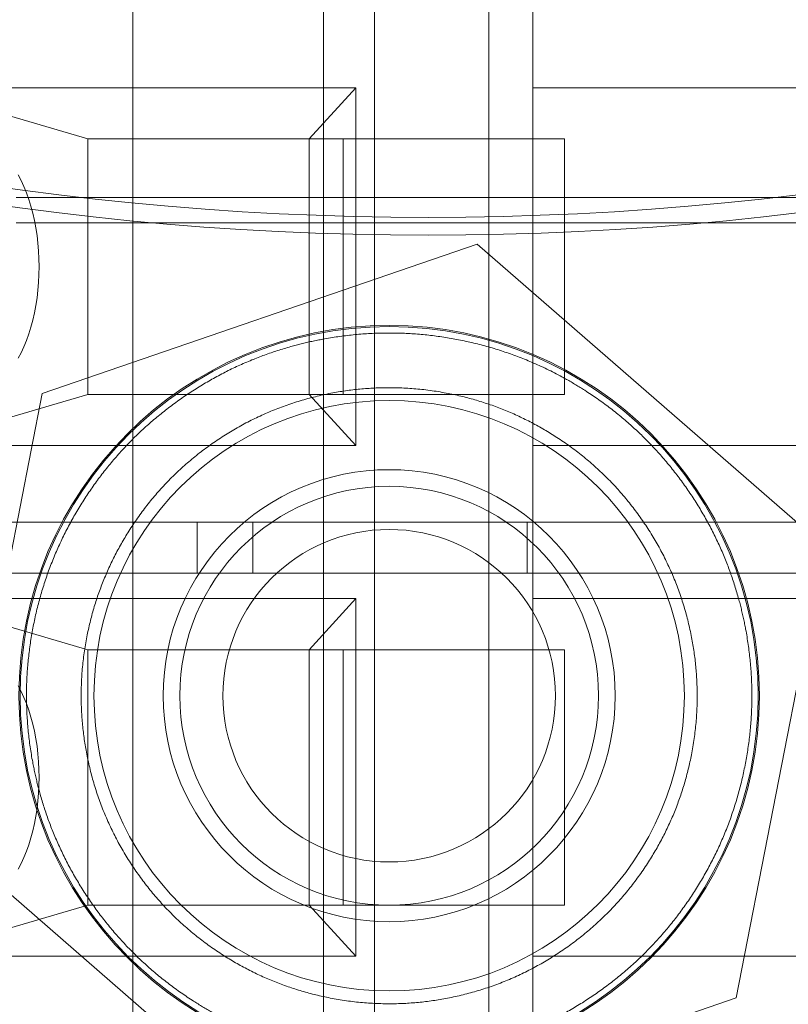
# Model space of a CAD drawing. Header units: inches. Extents: x 1 to 109, y 1 to 85.
# Tile 116 of 256: x 87.02 to 87.271, y 15.424 to 15.746. Entities that reach past the tile are written whole.
import ezdxf

# ---------------------------------------------------------------- set-up
doc = ezdxf.new("R2010")
doc.units = ezdxf.units.IN
doc.header["$MEASUREMENT"] = 0

msp = doc.modelspace()

# ---------------------------------------------------------------- linework, layer by layer
at = {"color": 7, "linetype": 'Continuous', "lineweight": 15, "ltscale": 5}
for p, q in [((87.05714, 12.97261), (87.05714, 18.93536)), ((87.11939, 12.97261), (87.11939, 18.93536)), ((87.13606, 18.93536), (87.13606, 12.97261)), ((87.05714, 17.78952), (87.05714, 13.78952)), ((87.11939, 17.78952), (87.11939, 13.78952)), ((87.17329, 16.06494), (87.17329, 15.56494)), ((87.18772, 15.77327), (87.18772, 15.72327)), ((87.12992, 15.72327), (86.98558, 15.72327)), ((86.98558, 15.72327), (87.0425, 15.70661)), ((87.12992, 15.72327), (87.11467, 15.70661)), ((87.12992, 15.60661), (87.12992, 15.72327)), ((87.18772, 15.72327), (87.18772, 15.60661)), ((87.31272, 15.72327), (87.18772, 15.72327)), ((87.18772, 15.72327), (87.27105, 15.72327)), ((87.12583, 15.70661), (87.0425, 15.70661)), ((87.11467, 15.70661), (87.0425, 15.70661)), ((87.0425, 15.70661), (87.0425, 15.62327)), ((87.198, 15.70661), (87.11467, 15.70661)), ((87.11467, 15.62327), (87.11467, 15.70661)), ((87.12583, 15.62327), (87.12583, 15.70661)), ((87.12583, 15.70661), (87.198, 15.70661)), ((87.198, 15.70661), (87.198, 15.62327)), ((87.31272, 15.68746), (87.01909, 15.68746)), ((87.31272, 15.67926), (87.01909, 15.67926)), ((87.16956, 15.67227), (87.02759, 15.62351)), ((87.28278, 15.5737), (87.16956, 15.67227)), ((86.98558, 15.60661), (87.0425, 15.62327)), ((87.02759, 15.62351), (86.99884, 15.47618)), ((87.12583, 15.62327), (87.0425, 15.62327)), ((87.0425, 15.62327), (87.11467, 15.62327)), ((87.11467, 15.62327), (87.198, 15.62327)), ((87.11467, 15.62327), (87.12992, 15.60661)), ((87.198, 15.62327), (87.12583, 15.62327)), ((86.98558, 15.60661), (87.12992, 15.60661)), ((87.18772, 15.60661), (87.18772, 15.58161)), ((87.18772, 15.60661), (87.27105, 15.60661)), ((87.31272, 15.60661), (87.18772, 15.60661)), ((86.90645, 15.58161), (87.09631, 15.58161)), ((86.95124, 15.58161), (87.18579, 15.58161)), ((87.31272, 15.58161), (87.07817, 15.58161)), ((87.07817, 15.58161), (87.07817, 15.56494)), ((87.09631, 15.58161), (87.07817, 15.58161)), ((87.09631, 15.58161), (87.09631, 15.56494)), ((87.18772, 15.58161), (87.18579, 15.58161)), ((87.18579, 15.58161), (87.18579, 15.56494)), ((87.18772, 15.58161), (87.31272, 15.58161)), ((87.18772, 15.58161), (87.18772, 15.55661)), ((87.25402, 15.42637), (87.28278, 15.5737)), ((86.93874, 15.56494), (87.17329, 15.56494)), ((86.95124, 15.56494), (87.18579, 15.56494)), ((87.07817, 15.56494), (87.31272, 15.56494)), ((87.09631, 15.56494), (87.07817, 15.56494)), ((87.09631, 15.56494), (87.31272, 15.56494)), ((87.18579, 15.56494), (87.17329, 15.56494)), ((87.17329, 15.56494), (87.17329, 15.06494)), ((87.0425, 15.53994), (86.98558, 15.55661)), ((87.12992, 15.55661), (86.98558, 15.55661)), ((87.12992, 15.55661), (87.11467, 15.53994)), ((87.12992, 15.43994), (87.12992, 15.55661)), ((87.18772, 15.55661), (87.18772, 15.43994)), ((87.18772, 15.55661), (87.27105, 15.55661)), ((87.31272, 15.55661), (87.18772, 15.55661)), ((87.0425, 15.53994), (87.0425, 15.45661)), ((87.0425, 15.53994), (87.12583, 15.53994)), ((87.11467, 15.53994), (87.0425, 15.53994)), ((87.198, 15.53994), (87.11467, 15.53994)), ((87.11467, 15.45661), (87.11467, 15.53994)), ((87.12583, 15.53994), (87.198, 15.53994)), ((87.12583, 15.45661), (87.12583, 15.53994)), ((87.198, 15.53994), (87.198, 15.45661)), ((86.99884, 15.47618), (87.11205, 15.37761)), ((86.98558, 15.43994), (87.0425, 15.45661)), ((87.12583, 15.45661), (87.0425, 15.45661)), ((87.0425, 15.45661), (87.11467, 15.45661)), ((87.198, 15.45661), (87.11467, 15.45661)), ((87.12992, 15.43994), (87.11467, 15.45661)), ((87.198, 15.45661), (87.12583, 15.45661)), ((86.98558, 15.43994), (87.12992, 15.43994)), ((87.18772, 15.43994), (87.18772, 15.38994)), ((87.31272, 15.43994), (87.18772, 15.43994)), ((87.18772, 15.43994), (87.27105, 15.43994)), ((87.11205, 15.37761), (87.25402, 15.42637))]:
    msp.add_line(p, q, dxfattribs=at)
at = {"color": 7, "linetype": 'Continuous', "lineweight": 15, "ltscale": 5, "flags": 128}
for points in [[(87.01974, 15.63503), (87.02071, 15.63687), (87.02161, 15.63882), (87.02244, 15.64086), (87.02321, 15.643), (87.0239, 15.64523), (87.02452, 15.64752), (87.02506, 15.64989), (87.02551, 15.65231), (87.02589, 15.65478), (87.02619, 15.65728), (87.0264, 15.65982), (87.02653, 15.66237), (87.02657, 15.66494), (87.02653, 15.6675), (87.0264, 15.67006), (87.02619, 15.67259), (87.02589, 15.6751), (87.02551, 15.67757), (87.02506, 15.67999), (87.02452, 15.68235), (87.0239, 15.68465), (87.02321, 15.68687), (87.02244, 15.68901), (87.02161, 15.69106), (87.02071, 15.69301), (87.01974, 15.69485)], [(87.01974, 15.46836), (87.02071, 15.4702), (87.02161, 15.47215), (87.02244, 15.4742), (87.02321, 15.47634), (87.0239, 15.47856), (87.02452, 15.48086), (87.02506, 15.48322), (87.02551, 15.48564), (87.02589, 15.48811), (87.02619, 15.49062), (87.0264, 15.49315), (87.02653, 15.49571), (87.02657, 15.49827), (87.02653, 15.50084), (87.0264, 15.50339), (87.02619, 15.50593), (87.02589, 15.50843), (87.02551, 15.5109), (87.02506, 15.51332), (87.02452, 15.51569), (87.0239, 15.51798), (87.02321, 15.52021), (87.02244, 15.52235), (87.02161, 15.52439), (87.02071, 15.52634), (87.01974, 15.52818)]]:
    msp.add_lwpolyline(points, dxfattribs=at)
at = {"color": 7, "linetype": 'Continuous', "lineweight": 15, "ltscale": 25}
for radius in [0.12083, 0.12083, 0.12042, 0.12042, 0.09633, 0.09633, 0.07375, 0.07375, 0.06833, 0.06833, 0.05425, 0.05425]:
    msp.add_circle((87.14081, 15.52494), radius, dxfattribs=at)
for radius, start, end in [(0.98958, 183.13776, 356.86224), (0.98958, 183.13776, 356.86224), (0.98375, 183.15638, 356.84362), (0.98375, 183.15638, 356.84362)]:
    msp.add_arc((87.15356, 16.66477), radius, start, end, dxfattribs=at)
at = {"color": 7, "linetype": 'Continuous', "lineweight": 15, "ltscale": 5}
for points, knots in [([(87.11814, 15.4088), (87.1165, 15.40914), (87.11322, 15.40982), (87.10837, 15.4111), (87.1036, 15.41256), (87.09891, 15.41422), (87.09414, 15.41614), (87.08931, 15.41834), (87.08555, 15.42027), (87.08294, 15.42171), (87.08144, 15.42257), (87.07994, 15.42345), (87.07845, 15.42436), (87.0761, 15.42585), (87.07292, 15.42797), (87.069, 15.43083), (87.06521, 15.43383), (87.06157, 15.43698), (87.05806, 15.44026), (87.0547, 15.44369), (87.05147, 15.44726), (87.04838, 15.45098), (87.04543, 15.45484), (87.04263, 15.45882), (87.03999, 15.46292), (87.03753, 15.4671), (87.03525, 15.47135), (87.03315, 15.47568), (87.03128, 15.47999), (87.02963, 15.48427), (87.02817, 15.48852), (87.02713, 15.49196), (87.02643, 15.49455), (87.02599, 15.49627), (87.02557, 15.49801), (87.02518, 15.49975), (87.02482, 15.5015), (87.02427, 15.50432), (87.02362, 15.50822), (87.02302, 15.51319), (87.02262, 15.51816), (87.02244, 15.52313), (87.02246, 15.52807), (87.0227, 15.53298), (87.02314, 15.53786), (87.02379, 15.54274), (87.02464, 15.54764), (87.0257, 15.55252), (87.02696, 15.55737), (87.02842, 15.56214), (87.03008, 15.56683), (87.03162, 15.57066), (87.03294, 15.57366), (87.03398, 15.57588), (87.03505, 15.57807), (87.03618, 15.58025), (87.03735, 15.58241), (87.03857, 15.58455), (87.03984, 15.58667), (87.04158, 15.58945), (87.04385, 15.59283), (87.0467, 15.59675), (87.0497, 15.60053), (87.05285, 15.60418), (87.05613, 15.60768), (87.05956, 15.61105), (87.06313, 15.61428), (87.06685, 15.61737), (87.07071, 15.62032), (87.07469, 15.62312), (87.07879, 15.62576), (87.08297, 15.62822), (87.08722, 15.6305), (87.09155, 15.6326), (87.09586, 15.63447), (87.10015, 15.63612), (87.10439, 15.63758), (87.10783, 15.63861), (87.11042, 15.63932), (87.11214, 15.63976), (87.11388, 15.64017), (87.11562, 15.64057), (87.11737, 15.64093), (87.12019, 15.64148), (87.12408, 15.64212), (87.12905, 15.64273), (87.13402, 15.64313), (87.13899, 15.64331), (87.14394, 15.64328), (87.14885, 15.64305), (87.15373, 15.6426), (87.15861, 15.64197), (87.16185, 15.64138), (87.16348, 15.64108)], [0, 0, 0, 0, 0.013554, 0.027023, 0.040431, 0.053802, 0.067161, 0.08187, 0.096626, 0.101279, 0.10594, 0.110611, 0.115293, 0.119986, 0.13311, 0.146149, 0.159124, 0.172056, 0.184968, 0.197883, 0.210821, 0.223805, 0.236857, 0.249998, 0.263122, 0.276161, 0.289136, 0.302068, 0.31498, 0.327033, 0.339105, 0.351215, 0.355987, 0.360769, 0.365561, 0.370365, 0.375181, 0.380012, 0.393552, 0.40701, 0.420412, 0.43378, 0.447139, 0.460274, 0.473447, 0.486681, 0.499998, 0.513538, 0.526997, 0.540398, 0.553766, 0.567126, 0.57369, 0.580262, 0.586842, 0.593436, 0.600044, 0.60667, 0.613317, 0.619988, 0.633112, 0.646151, 0.659126, 0.672058, 0.684971, 0.697885, 0.710823, 0.723807, 0.736859, 0.75, 0.763124, 0.776163, 0.789138, 0.80207, 0.814982, 0.827035, 0.839107, 0.851217, 0.855989, 0.860771, 0.865563, 0.870367, 0.875183, 0.880014, 0.893549, 0.907004, 0.920403, 0.93377, 0.947129, 0.960265, 0.973441, 0.986678, 1, 1, 1, 1]), ([(87.16348, 15.64108), (87.16512, 15.64074), (87.1684, 15.64006), (87.17325, 15.63878), (87.17802, 15.63732), (87.18271, 15.63566), (87.18747, 15.63374), (87.19231, 15.63154), (87.19607, 15.62961), (87.19868, 15.62817), (87.20018, 15.62731), (87.20168, 15.62642), (87.20316, 15.62552), (87.20552, 15.62403), (87.2087, 15.6219), (87.21262, 15.61904), (87.21641, 15.61604), (87.22005, 15.6129), (87.22355, 15.60962), (87.22692, 15.60619), (87.23015, 15.60261), (87.23324, 15.5989), (87.23619, 15.59504), (87.23899, 15.59105), (87.24163, 15.58696), (87.24409, 15.58278), (87.24637, 15.57853), (87.24847, 15.57419), (87.25034, 15.56988), (87.25199, 15.5656), (87.25345, 15.56135), (87.25448, 15.55792), (87.25519, 15.55533), (87.25563, 15.5536), (87.25604, 15.55187), (87.25644, 15.55013), (87.2568, 15.54838), (87.25735, 15.54555), (87.25799, 15.54166), (87.2586, 15.53669), (87.259, 15.53172), (87.25918, 15.52675), (87.25915, 15.52181), (87.25892, 15.5169), (87.25848, 15.51201), (87.25783, 15.50713), (87.25698, 15.50224), (87.25592, 15.49735), (87.25466, 15.49251), (87.2532, 15.48774), (87.25154, 15.48305), (87.25, 15.47922), (87.24867, 15.47622), (87.24764, 15.474), (87.24656, 15.4718), (87.24544, 15.46963), (87.24426, 15.46747), (87.24304, 15.46533), (87.24177, 15.46321), (87.24004, 15.46043), (87.23777, 15.45705), (87.23492, 15.45312), (87.23192, 15.44934), (87.22877, 15.4457), (87.22549, 15.44219), (87.22206, 15.43883), (87.21848, 15.4356), (87.21477, 15.43251), (87.21091, 15.42956), (87.20693, 15.42676), (87.20283, 15.42412), (87.19865, 15.42165), (87.1944, 15.41938), (87.19006, 15.41728), (87.18575, 15.41541), (87.18147, 15.41375), (87.17722, 15.4123), (87.17379, 15.41126), (87.1712, 15.41056), (87.16947, 15.41012), (87.16774, 15.4097), (87.166, 15.40931), (87.16425, 15.40894), (87.16143, 15.4084), (87.15753, 15.40775), (87.15256, 15.40715), (87.14759, 15.40675), (87.14262, 15.40657), (87.13768, 15.40659), (87.13277, 15.40683), (87.12789, 15.40727), (87.123, 15.40791), (87.11977, 15.4085), (87.11814, 15.4088)], [0, 0, 0, 0, 0.0135536, 0.0270226, 0.0404308, 0.0538022, 0.0671611, 0.0818703, 0.096626, 0.1012786, 0.1059399, 0.1106109, 0.1152927, 0.1199861, 0.1331104, 0.1461491, 0.1591238, 0.1720562, 0.1849684, 0.1978825, 0.2108206, 0.2238048, 0.2368567, 0.2499978, 0.2631221, 0.2761609, 0.2891356, 0.302068, 0.3149802, 0.3270329, 0.3391053, 0.3512153, 0.3559872, 0.3607686, 0.3655608, 0.3703646, 0.3751812, 0.3800116, 0.3935516, 0.4070103, 0.4204116, 0.4337796, 0.4471387, 0.460274, 0.4734473, 0.4866813, 0.4999985, 0.5135385, 0.5269972, 0.5403985, 0.5537665, 0.5671255, 0.5736903, 0.5802616, 0.5868425, 0.5934356, 0.600044, 0.6066703, 0.6133174, 0.6199882, 0.6331125, 0.6461512, 0.6591259, 0.6720583, 0.6849705, 0.6978846, 0.7108227, 0.7238069, 0.7368588, 0.7499999, 0.7631242, 0.776163, 0.7891377, 0.8020701, 0.8149823, 0.827035, 0.8391074, 0.8512174, 0.8559893, 0.8607707, 0.8655629, 0.8703667, 0.8751833, 0.8800137, 0.8935489, 0.907004, 0.9204029, 0.9337697, 0.9471288, 0.9602654, 0.973441, 0.9866784, 1, 1, 1, 1]), ([(87.16006, 15.62358), (87.15831, 15.62389), (87.15481, 15.62452), (87.14953, 15.62511), (87.14425, 15.62544), (87.13994, 15.62547), (87.13661, 15.62537), (87.13424, 15.62524), (87.13187, 15.62506), (87.1295, 15.62481), (87.12713, 15.62452), (87.12476, 15.62416), (87.12149, 15.62359), (87.11734, 15.62271), (87.11237, 15.62139), (87.1075, 15.61983), (87.10273, 15.61802), (87.09806, 15.61596), (87.09348, 15.61366), (87.08901, 15.61112), (87.08465, 15.60834), (87.08044, 15.60535), (87.0764, 15.60216), (87.07255, 15.59879), (87.0695, 15.59583), (87.06716, 15.59337), (87.06545, 15.59147), (87.06378, 15.58954), (87.06217, 15.58755), (87.0606, 15.58552), (87.05908, 15.58344), (87.0576, 15.58132), (87.05578, 15.57855), (87.05368, 15.5751), (87.0514, 15.57094), (87.04934, 15.56669), (87.04748, 15.56236), (87.04583, 15.55794), (87.04439, 15.55344), (87.04316, 15.54885), (87.04209, 15.54401), (87.04124, 15.53894), (87.04063, 15.53367), (87.04031, 15.52839), (87.04027, 15.52408), (87.04037, 15.52075), (87.0405, 15.51838), (87.04069, 15.51601), (87.04093, 15.51364), (87.04123, 15.51127), (87.04159, 15.5089), (87.04216, 15.50562), (87.04304, 15.50147), (87.04436, 15.4965), (87.04592, 15.49163), (87.04773, 15.48686), (87.04979, 15.48219), (87.05209, 15.47761), (87.05463, 15.47314), (87.05741, 15.46878), (87.0604, 15.46457), (87.06359, 15.46053), (87.06696, 15.45668), (87.06992, 15.45363), (87.07238, 15.45129), (87.07427, 15.44958), (87.07621, 15.44791), (87.0782, 15.4463), (87.08023, 15.44473), (87.0823, 15.4432), (87.08443, 15.44173), (87.0872, 15.4399), (87.09065, 15.43781), (87.09481, 15.43553), (87.09905, 15.43347), (87.10339, 15.43161), (87.1078, 15.42996), (87.11231, 15.42852), (87.11689, 15.42728), (87.12, 15.42663), (87.12156, 15.4263)], [0, 0, 0, 0, 0.016928, 0.033734, 0.050463, 0.067162, 0.074663, 0.082173, 0.089694, 0.097232, 0.104791, 0.112375, 0.119987, 0.136377, 0.152641, 0.168823, 0.184965, 0.20111, 0.217302, 0.233584, 0.249997, 0.266386, 0.282651, 0.298832, 0.314974, 0.323044, 0.331121, 0.339209, 0.347315, 0.355442, 0.363598, 0.371786, 0.380012, 0.395116, 0.410123, 0.425066, 0.439978, 0.454894, 0.469847, 0.484871, 0.499999, 0.516908, 0.5337, 0.550422, 0.567121, 0.574624, 0.582137, 0.589663, 0.597207, 0.604774, 0.612366, 0.619989, 0.636378, 0.652642, 0.668824, 0.684966, 0.701111, 0.717304, 0.733585, 0.749998, 0.766388, 0.782652, 0.798834, 0.814976, 0.823046, 0.831122, 0.839211, 0.847316, 0.855444, 0.863599, 0.871787, 0.880013, 0.895111, 0.910114, 0.925054, 0.939965, 0.954882, 0.969838, 0.984866, 1, 1, 1, 1]), ([(87.12156, 15.4263), (87.12331, 15.42598), (87.12681, 15.42536), (87.13209, 15.42477), (87.13737, 15.42444), (87.14168, 15.4244), (87.14501, 15.4245), (87.14738, 15.42463), (87.14975, 15.42482), (87.15212, 15.42506), (87.15449, 15.42536), (87.15685, 15.42572), (87.16013, 15.42629), (87.16428, 15.42717), (87.16925, 15.42849), (87.17412, 15.43005), (87.17889, 15.43186), (87.18356, 15.43392), (87.18813, 15.43622), (87.19261, 15.43876), (87.19697, 15.44154), (87.20118, 15.44453), (87.20522, 15.44771), (87.20906, 15.45109), (87.21212, 15.45405), (87.21446, 15.45651), (87.21617, 15.4584), (87.21783, 15.46034), (87.21945, 15.46233), (87.22102, 15.46436), (87.22254, 15.46643), (87.22402, 15.46856), (87.22584, 15.47133), (87.22794, 15.47478), (87.23022, 15.47894), (87.23228, 15.48319), (87.23414, 15.48752), (87.23579, 15.49194), (87.23723, 15.49644), (87.23846, 15.50102), (87.23952, 15.50586), (87.24038, 15.51093), (87.24099, 15.51621), (87.24131, 15.52148), (87.24135, 15.52579), (87.24124, 15.52913), (87.24112, 15.5315), (87.24093, 15.53387), (87.24069, 15.53624), (87.24039, 15.53861), (87.24003, 15.54098), (87.23946, 15.54426), (87.23858, 15.54841), (87.23726, 15.55338), (87.2357, 15.55825), (87.23389, 15.56302), (87.23183, 15.56769), (87.22953, 15.57226), (87.22699, 15.57674), (87.22421, 15.5811), (87.22122, 15.58531), (87.21803, 15.58935), (87.21466, 15.59319), (87.2117, 15.59624), (87.20924, 15.59859), (87.20735, 15.6003), (87.20541, 15.60196), (87.20342, 15.60358), (87.20139, 15.60515), (87.19931, 15.60667), (87.19719, 15.60815), (87.19442, 15.60997), (87.19097, 15.61207), (87.18681, 15.61434), (87.18256, 15.61641), (87.17823, 15.61827), (87.17382, 15.61992), (87.16931, 15.62136), (87.16473, 15.6226), (87.16162, 15.62325), (87.16006, 15.62358)], [0, 0, 0, 0, 0.016928, 0.033734, 0.050463, 0.067162, 0.074663, 0.082173, 0.089694, 0.097232, 0.104791, 0.112375, 0.119987, 0.136377, 0.152641, 0.168823, 0.184965, 0.20111, 0.217302, 0.233584, 0.249997, 0.266386, 0.282651, 0.298832, 0.314974, 0.323044, 0.331121, 0.339209, 0.347315, 0.355442, 0.363598, 0.371786, 0.380012, 0.395116, 0.410123, 0.425066, 0.439978, 0.454894, 0.469847, 0.484871, 0.499999, 0.516908, 0.5337, 0.550422, 0.567121, 0.574624, 0.582137, 0.589663, 0.597207, 0.604774, 0.612366, 0.619989, 0.636378, 0.652642, 0.668824, 0.684966, 0.701111, 0.717304, 0.733585, 0.749998, 0.766388, 0.782652, 0.798834, 0.814976, 0.823046, 0.831122, 0.839211, 0.847316, 0.855444, 0.863599, 0.871787, 0.880013, 0.895111, 0.910114, 0.925054, 0.939965, 0.954882, 0.969838, 0.984866, 1, 1, 1, 1])]:
    msp.add_open_spline(points, degree=3, knots=knots, dxfattribs=at)

doc.saveas('drawing.dxf')
